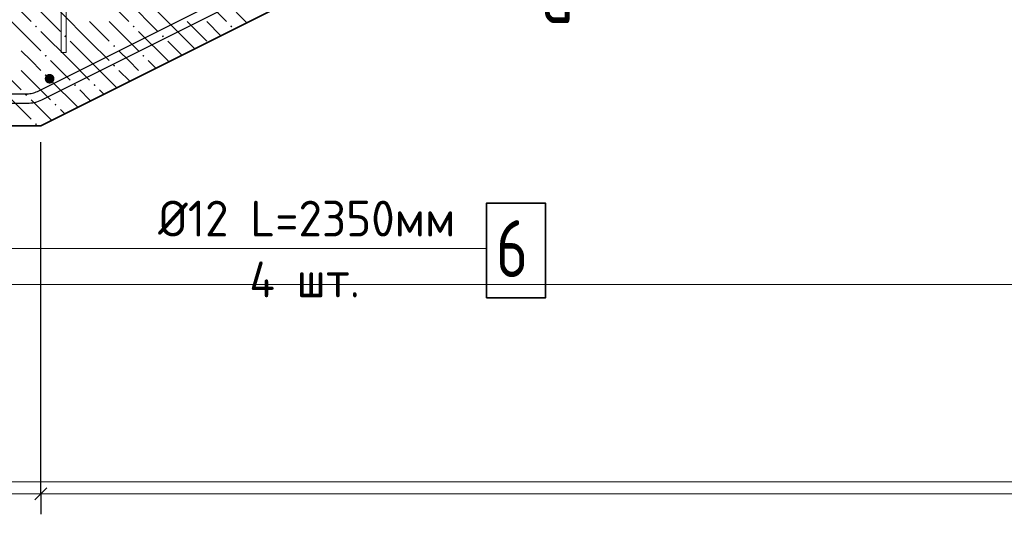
# Model space of a CAD drawing. Header units: millimetres. Extents: x 0 to 21000, y -5 to 14850.
# Tile 7 of 24: x 6420 to 9446, y 7050 to 8569. Entities that reach past the tile are written whole.
import ezdxf

# ---------------------------------------------------------------- set-up
doc = ezdxf.new("R2010")
doc.units = ezdxf.units.MM
for name, color, linetype, lineweight in [('Standard', 7, 'Continuous', 25), ('Армирование стержнями_ общее', 7, 'Continuous', 25), ('Обрамление проемов стержнями', 7, 'Continuous', 25), ('Общий01', 7, 'Continuous', 13), ('Позиционная метка линия выноска', 7, 'Continuous', 13), ('Размерная линия_ общее', 7, 'Continuous', 13), ('Текст_ общее', 7, 'Continuous', 25), ('Фоновоя арматура Х1', 7, 'Continuous', 25)]:
    doc.layers.add(name, color=color, linetype=linetype, lineweight=lineweight)
doc.layers.add('ЖБ Лестница', color=7, linetype='Continuous', lineweight=25, true_color=0xe0e0ff)
doc.styles.add('ISOCPEUR', font='txt')

msp = doc.modelspace()

# ---------------------------------------------------------------- hatches: boundary and pattern name
at = {"layer": 'ЖБ Лестница', "linetype": 'Continuous', "lineweight": 18, "transparency": 33554687}
for points in [[(6466.9, 8548.5), (6470.1, 8551.7), (6473.4, 8548.5), (6470.1, 8545.2)], [(6766.9, 8548.5), (6770.1, 8551.7), (6773.4, 8548.5), (6770.1, 8545.2)], [(7066.9, 8548.5), (7070.1, 8551.7), (7073.4, 8548.5), (7070.1, 8545.2)], [(6556.9, 8518.5), (6560.1, 8521.7), (6563.4, 8518.5), (6560.1, 8515.2)], [(6856.9, 8518.5), (6860.1, 8521.7), (6863.4, 8518.5), (6860.1, 8515.2)], [(6706.9, 8488.5), (6710.1, 8491.7), (6713.4, 8488.5), (6710.1, 8485.2)], [(6496.9, 8458.5), (6500.1, 8461.7), (6503.4, 8458.5), (6500.1, 8455.2)], [(6796.9, 8458.5), (6800.1, 8461.7), (6803.4, 8458.5), (6800.1, 8455.2)], [(6706.9, 8428.5), (6710.1, 8431.7), (6713.4, 8428.5), (6710.1, 8425.2)], [(6496.9, 8398.5), (6500.1, 8401.7), (6503.4, 8398.5), (6500.1, 8395.2)], [(6798.6, 8400.2), (6800.1, 8401.7), (6800.6, 8401.2)], [(6586.9, 8368.5), (6590.1, 8371.7), (6593.4, 8368.5), (6590.1, 8365.2)], [(6646.9, 8368.5), (6650.1, 8371.7), (6653.4, 8368.5), (6650.1, 8365.2)], [(6436.9, 8338.5), (6440.1, 8341.7), (6443.4, 8338.5), (6440.1, 8335.2)], [(6526.9, 8308.5), (6530.1, 8311.7), (6533.4, 8308.5), (6530.1, 8305.2)], [(6466.9, 8248.5), (6470.1, 8251.7), (6473.4, 8248.5), (6470.1, 8245.2)]]:
    msp.add_hatch(color=7, dxfattribs=at).paths.add_polyline_path(points, flags=16)
at = {"layer": 'Фоновоя арматура Х1', "linetype": 'Continuous', "lineweight": 35, "transparency": 33554687}
msp.add_hatch(color=7, dxfattribs=at).paths.add_polyline_path([(6527, 8387.9), (6525.9, 8393.7), (6522.6, 8398.5), (6517.7, 8401.8), (6512, 8402.9), (6506.3, 8401.8), (6501.4, 8398.5), (6498.1, 8393.7), (6497, 8387.9), (6498.1, 8382.2), (6501.4, 8377.3), (6506.3, 8374.1), (6512, 8372.9), (6517.7, 8374.1), (6522.6, 8377.3), (6525.9, 8382.2)])

# ---------------------------------------------------------------- linework, layer by layer
at = {"layer": 'Standard', "color": 254, "linetype": 'Continuous', "lineweight": 13, "true_color": 0xc4c4ff, "transparency": 33554687}
msp.add_lwpolyline([(1634.2, 7756), (19583.4, 7756), (19583.4, 13847.8), (1634.2, 13847.8), (1634.2, 7756)], dxfattribs=at)
at = {"layer": 'Standard', "color": 7, "linetype": 'Continuous', "lineweight": 13, "transparency": 33554687}
msp.add_lwpolyline([(11500, 7150), (1820.4, 7150), (1820.4, -5)], dxfattribs=at)
at = {"layer": 'Армирование стержнями_ общее', "color": 7, "linetype": 'Continuous', "lineweight": 25, "transparency": 33554687}
for points in [[(2165.8, 8341.6), (6442.8, 8341.6), (6447, 8341.8), (6451.2, 8342.1), (6455.2, 8342.8), (6459.2, 8343.6), (6463.2, 8344.6), (6467.1, 8345.9), (6470.9, 8347.4), (6474.8, 8349.1), (16103.8, 13163.7)], [(16116.7, 13136.5), (6487.6, 8322), (6482.5, 8319.7), (6477.1, 8317.6), (6471.7, 8315.9), (6466.1, 8314.4), (6460.5, 8313.2), (6454.8, 8312.4), (6449.1, 8311.8), (6443.5, 8311.6), (2165.8, 8311.6), (2165.8, 8341.6)]]:
    msp.add_lwpolyline(points, dxfattribs=at)
at = {"layer": 'ЖБ Лестница', "color": 7, "linetype": 'Continuous', "lineweight": 35, "transparency": 33554687}
for p, q in [((6485.1, 8243.5), (15485.1, 12743.5)), ((2610.1, 8243.5), (6485.1, 8243.5))]:
    msp.add_line(p, q, dxfattribs=at)
at = {"layer": 'ЖБ Лестница', "color": 9, "linetype": 'Continuous', "lineweight": 18, "true_color": 0xc7c7c7, "transparency": 33554687}
for p, q in [((6365.1, 8653.5), (6455.1, 8563.5)), ((6665.1, 8653.5), (6755.1, 8563.5)), ((6965.1, 8653.5), (7055.1, 8563.5)), ((6455.1, 8623.5), (6545.1, 8533.5)), ((6755.1, 8623.5), (6845.1, 8533.5)), ((7055.1, 8623.5), (7118.5, 8560.1)), ((6635.1, 8503.5), (6545.1, 8593.5)), ((6935.1, 8503.5), (6845.1, 8593.5)), ((6395.1, 8563.5), (6485.1, 8473.5)), ((6635.1, 8563.5), (6695.1, 8503.5)), ((6695.1, 8563.5), (6785.1, 8473.5)), ((6935.1, 8563.5), (6995.1, 8503.5)), ((6995.1, 8563.5), (7038.5, 8520.1)), ((6575.1, 8443.5), (6485.1, 8533.5)), ((6875.1, 8443.5), (6785.1, 8533.5)), ((6575.1, 8503.5), (6635.1, 8443.5)), ((6635.1, 8503.5), (6695.1, 8443.5)), ((6875.1, 8503.5), (6918.5, 8460.1)), ((6935.1, 8503.5), (6958.5, 8480.1)), ((6455.1, 8443.5), (6425.1, 8473.5)), ((6755.1, 8443.5), (6725.1, 8473.5)), ((6335.1, 8443.5), (6425.1, 8353.5)), ((6485.1, 8413.5), (6455.1, 8443.5)), ((6515.1, 8443.5), (6575.1, 8383.5)), ((6575.1, 8443.5), (6635.1, 8383.5)), ((6635.1, 8443.5), (6718.5, 8360.1)), ((6785.1, 8413.5), (6755.1, 8443.5)), ((6815.1, 8443.5), (6838.5, 8420.1)), ((6875.1, 8443.5), (6878.5, 8440.1)), ((6425.1, 8413.5), (6515.1, 8323.5)), ((6725.1, 8413.5), (6758.5, 8380.1)), ((6515.1, 8383.5), (6598.5, 8300.1)), ((6365.1, 8353.5), (6455.1, 8263.5)), ((6635.1, 8323.5), (6605.1, 8353.5)), ((6665.1, 8353.5), (6678.5, 8340.1)), ((6455.1, 8323.5), (6518.5, 8260.1)), ((6638.5, 8320.1), (6635.1, 8323.5)), ((6558.5, 8280.1), (6545.1, 8293.5))]:
    msp.add_line(p, q, dxfattribs=at)
at = {"layer": 'Обрамление проемов стержнями', "color": 7, "linetype": 'Continuous', "lineweight": 13, "transparency": 33554687}
for p, q in [((6547.6, 9003.5), (6547.6, 8468.5)), ((6562.6, 9003.5), (6562.6, 8468.5)), ((6562.6, 8468.5), (6547.6, 8468.5))]:
    msp.add_line(p, q, dxfattribs=at)
at = {"layer": 'Позиционная метка линия выноска', "color": 7, "linetype": 'Continuous', "lineweight": 13, "transparency": 33554687}
msp.add_line((5940.3, 7866), (7854.5, 7866), dxfattribs=at)
at = {"layer": 'Размерная линия_ общее', "color": 253, "linetype": 'Continuous', "lineweight": -3, "true_color": 0xa0a0a0, "transparency": 33554687}
for q in [(6485.1, 7175.2), (6485.1, 7050.2)]:
    msp.add_line((6485.1, 7112.7), q, dxfattribs=at)
at = {"layer": 'Размерная линия_ общее', "color": 7, "linetype": 'Continuous', "lineweight": 13, "transparency": 33554687}
for p, q in [((2610.1, 7112.7), (6485.1, 7112.7)), ((6485.1, 7112.7), (15485.1, 7112.7))]:
    msp.add_line(p, q, dxfattribs=at)
at = {"layer": 'Размерная линия_ общее', "color": 7, "linetype": 'Continuous', "lineweight": 25, "transparency": 33554687}
msp.add_line((6466.4, 7094), (6503.9, 7131.5), dxfattribs=at)
at = {"layer": 'Размерная линия_ общее', "color": 253, "linetype": 'Continuous', "lineweight": -3, "true_color": 0xa0a0a0, "transparency": 33554687}
msp.add_lwpolyline([(6485.1, 7112.7), (6485.1, 7121.2), (6485.1, 7121.2), (6485.1, 7121.2), (6485.1, 7121.2), (6485.1, 8127.7), (6485.1, 8127.7), (6485.1, 8193.5)], dxfattribs=at)
at = {"layer": 'Текст_ общее', "color": 7, "linetype": 'Continuous', "lineweight": 35, "transparency": 33554687}
msp.add_lwpolyline([(7854.5, 7714.3), (8035.3, 7714.3), (8035.3, 8006), (7854.5, 8006), (7854.5, 7714.3)], dxfattribs=at)

# ---------------------------------------------------------------- texts
at = {"layer": 'Standard', "color": 7, "linetype": 'Continuous', "lineweight": 25, "transparency": 33554687, "char_height": 110, "attachment_point": 7, "style": 'ISOCPEUR'}
for s, insert, width in [('\\W0.96;Ø12 L=2350мм', (6845.3, 7903.3), 998.039), ('\\W0.95;4 шт.', (7125.8, 7716.3), 436.91)]:
    msp.add_mtext(s, dxfattribs=dict(at, insert=insert, width=width))
at = {"layer": 'Общий01', "color": 7, "linetype": 'Continuous', "lineweight": 35, "transparency": 33554687, "insert": (8023.8, 8558.7), "char_height": 175, "width": 209.903, "attachment_point": 7, "style": 'ISOCPEUR'}
msp.add_mtext('\\W0.80;а', dxfattribs=at)
at = {"layer": 'Текст_ общее', "color": 7, "linetype": 'Continuous', "lineweight": 35, "transparency": 33554687, "insert": (7883.6, 7778.5), "char_height": 175, "width": 190.405, "attachment_point": 7, "style": 'ISOCPEUR'}
msp.add_mtext('\\W0.78;6', dxfattribs=at)

doc.saveas('drawing.dxf')
